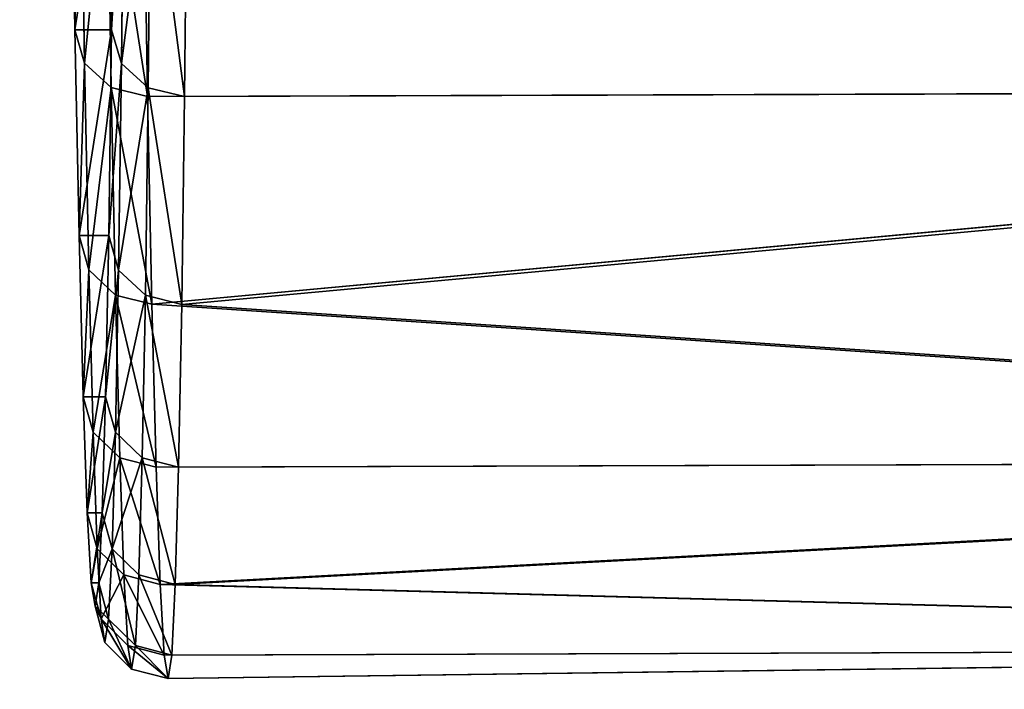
# Model space of a CAD drawing. Extents: x 0 to 230, y 0 to 588.
# Tile 163 of 256: x 105.57 to 108.28, y 190.23 to 192.07. Entities that reach past the tile are written whole.
import ezdxf

# ---------------------------------------------------------------- set-up
doc = ezdxf.new("R2010")
doc.units = 0
doc.header["$LTSCALE"] = 25.4
doc.layers.get('0').update_dxf_attribs({"color": 13, "linetype": 'CONTINUOUS'})

# ---------------------------------------------------------------- blocks, each defined once
blk = doc.blocks.new('VIPER-I-6512-6513_STL_3')
at = {"color": 250}
for p, q in [((-21.9536, 200.8368, 641.4357), (-21.9652, 201.5204, 642.8762)), ((-21.9536, 200.8368, 641.4357), (-21.9652, 201.5204, 642.8762)), ((-21.8456, 201.5197, 624.4735), (-21.8527, 200.8362, 625.9141)), ((-21.8456, 201.5197, 624.4735), (-21.8527, 200.8362, 625.9141)), ((-21.9384, 201.4319, 642.9229), (-21.9268, 200.7449, 641.475)), ((-21.9384, 201.4319, 642.9229), (-21.9268, 200.7449, 641.475)), ((-21.8254, 200.7443, 625.8751), (-21.8182, 201.4313, 624.4272)), ((-21.8254, 200.7443, 625.8751), (-21.8182, 201.4313, 624.4272)), ((-21.8652, 201.3674, 642.9573), (-21.8535, 200.6778, 641.5042)), ((-21.8652, 201.3674, 642.9573), (-21.8535, 200.6778, 641.5042)), ((-21.7518, 200.6772, 625.8469), (-21.7445, 201.3667, 624.3937)), ((-21.7518, 200.6772, 625.8469), (-21.7445, 201.3667, 624.3937)), ((-21.7652, 201.3439, 642.9705), (-21.7535, 200.6534, 641.5154)), ((-21.7652, 201.3439, 642.9705), (-21.7535, 200.6534, 641.5154)), ((-21.6516, 200.6529, 625.837), (-21.6444, 201.3433, 624.3819)), ((-21.6516, 200.6529, 625.837), (-21.6444, 201.3433, 624.3819)), ((-21.9421, 200.2713, 639.9448), (-21.9536, 200.8368, 641.4357)), ((-21.9536, 200.8368, 641.4357), (-21.9268, 200.7449, 641.475)), ((-21.9421, 200.2713, 639.9448), (-21.9536, 200.8368, 641.4357)), ((-21.9536, 200.8368, 641.4357), (-21.9268, 200.7449, 641.475)), ((-21.8527, 200.8362, 625.9141), (-21.8606, 200.2709, 627.405)), ((-21.8527, 200.8362, 625.9141), (-21.8606, 200.2709, 627.405)), ((-21.8527, 200.8362, 625.9141), (-21.8254, 200.7443, 625.8751)), ((-21.8527, 200.8362, 625.9141), (-21.8254, 200.7443, 625.8751)), ((-21.9268, 200.7449, 641.475), (-21.8535, 200.6778, 641.5042)), ((-21.9268, 200.7449, 641.475), (-21.9152, 200.1765, 639.9767)), ((-21.9268, 200.7449, 641.475), (-21.8535, 200.6778, 641.5042)), ((-21.9268, 200.7449, 641.475), (-21.9152, 200.1765, 639.9767)), ((-21.8333, 200.1761, 627.3735), (-21.8254, 200.7443, 625.8751)), ((-21.8333, 200.1761, 627.3735), (-21.8254, 200.7443, 625.8751)), ((-21.8254, 200.7443, 625.8751), (-21.7518, 200.6772, 625.8469)), ((-21.8254, 200.7443, 625.8751), (-21.7518, 200.6772, 625.8469)), ((-21.8535, 200.6778, 641.5042), (-21.7535, 200.6534, 641.5154)), ((-21.8535, 200.6778, 641.5042), (-21.8419, 200.1073, 640.0003)), ((-21.8535, 200.6778, 641.5042), (-21.7535, 200.6534, 641.5154)), ((-21.8535, 200.6778, 641.5042), (-21.8419, 200.1073, 640.0003)), ((-21.7597, 200.1069, 627.3508), (-21.7518, 200.6772, 625.8469)), ((-21.7597, 200.1069, 627.3508), (-21.7518, 200.6772, 625.8469)), ((-21.7535, 200.6534, 641.5154), (-15.3537, 200.6741, 641.557)), ((-21.7535, 200.6534, 641.5154), (-15.3537, 200.6741, 641.557)), ((-21.7518, 200.6772, 625.8469), (-21.6516, 200.6529, 625.837)), ((-21.7518, 200.6772, 625.8469), (-21.6516, 200.6529, 625.837)), ((-21.7419, 200.0822, 640.0095), (-15.3537, 200.6741, 641.557)), ((-21.7419, 200.0822, 640.0095), (-15.3537, 200.6741, 641.557)), ((-21.6596, 200.0818, 627.343), (-15.2518, 200.6735, 625.8787)), ((-21.6596, 200.0818, 627.343), (-15.2518, 200.6735, 625.8787)), ((-21.6516, 200.6529, 625.837), (-15.2518, 200.6735, 625.8787)), ((-21.6516, 200.6529, 625.837), (-15.2518, 200.6735, 625.8787)), ((-21.7535, 200.6534, 641.5154), (-21.7419, 200.0822, 640.0095)), ((-21.7535, 200.6534, 641.5154), (-21.7419, 200.0822, 640.0095)), ((-21.6596, 200.0818, 627.343), (-21.6516, 200.6529, 625.837)), ((-21.6596, 200.0818, 627.343), (-21.6516, 200.6529, 625.837)), ((-21.9307, 199.8276, 638.4133), (-21.9421, 200.2713, 639.9448)), ((-21.9421, 200.2713, 639.9448), (-21.9152, 200.1765, 639.9767)), ((-21.9307, 199.8276, 638.4133), (-21.9421, 200.2713, 639.9448)), ((-21.9421, 200.2713, 639.9448), (-21.9152, 200.1765, 639.9767)), ((-21.8606, 200.2709, 627.405), (-21.8691, 199.8273, 628.9366)), ((-21.8606, 200.2709, 627.405), (-21.8691, 199.8273, 628.9366)), ((-21.8606, 200.2709, 627.405), (-21.8333, 200.1761, 627.3735)), ((-21.8606, 200.2709, 627.405), (-21.8333, 200.1761, 627.3735)), ((-21.9152, 200.1765, 639.9767), (-21.8419, 200.1073, 640.0003)), ((-21.9152, 200.1765, 639.9767), (-21.9038, 199.7306, 638.4374)), ((-21.9152, 200.1765, 639.9767), (-21.8419, 200.1073, 640.0003)), ((-21.9152, 200.1765, 639.9767), (-21.9038, 199.7306, 638.4374)), ((-21.8418, 199.7303, 628.9128), (-21.8333, 200.1761, 627.3735)), ((-21.8418, 199.7303, 628.9128), (-21.8333, 200.1761, 627.3735)), ((-21.8333, 200.1761, 627.3735), (-21.7597, 200.1069, 627.3508)), ((-21.8333, 200.1761, 627.3735), (-21.7597, 200.1069, 627.3508)), ((-21.8419, 200.1073, 640.0003), (-21.7419, 200.0822, 640.0095)), ((-21.8419, 200.1073, 640.0003), (-21.8304, 199.6598, 638.4554)), ((-21.8419, 200.1073, 640.0003), (-21.7419, 200.0822, 640.0095)), ((-21.8419, 200.1073, 640.0003), (-21.8304, 199.6598, 638.4554)), ((-21.7683, 199.6594, 628.8958), (-21.7597, 200.1069, 627.3508)), ((-21.7683, 199.6594, 628.8958), (-21.7597, 200.1069, 627.3508)), ((-21.7597, 200.1069, 627.3508), (-21.6596, 200.0818, 627.343)), ((-21.7597, 200.1069, 627.3508), (-21.6596, 200.0818, 627.343)), ((-21.7419, 200.0822, 640.0095), (-15.3306, 199.6547, 638.5041)), ((-21.7419, 200.0822, 640.0095), (-21.7304, 199.6341, 638.4625)), ((-21.7419, 200.0822, 640.0095), (-15.3306, 199.6547, 638.5041)), ((-21.7419, 200.0822, 640.0095), (-21.7304, 199.6341, 638.4625)), ((-21.6682, 199.6337, 628.8901), (-21.6596, 200.0818, 627.343)), ((-21.6682, 199.6337, 628.8901), (-21.6596, 200.0818, 627.343)), ((-21.6596, 200.0818, 627.343), (-15.2683, 199.6544, 628.9316)), ((-21.6596, 200.0818, 627.343), (-15.2683, 199.6544, 628.9316)), ((-21.9195, 199.5086, 636.8511), (-21.9307, 199.8276, 638.4133)), ((-21.9307, 199.8276, 638.4133), (-21.9038, 199.7306, 638.4374)), ((-21.9195, 199.5086, 636.8511), (-21.9307, 199.8276, 638.4133)), ((-21.9307, 199.8276, 638.4133), (-21.9038, 199.7306, 638.4374)), ((-21.8691, 199.8273, 628.9366), (-21.8782, 199.5084, 630.4989)), ((-21.8691, 199.8273, 628.9366), (-21.8782, 199.5084, 630.4989)), ((-21.8691, 199.8273, 628.9366), (-21.8418, 199.7303, 628.9128)), ((-21.8691, 199.8273, 628.9366), (-21.8418, 199.7303, 628.9128)), ((-21.9038, 199.7306, 638.4374), (-21.8304, 199.6598, 638.4554)), ((-21.9038, 199.7306, 638.4374), (-21.8925, 199.41, 636.8672)), ((-21.9038, 199.7306, 638.4374), (-21.8304, 199.6598, 638.4554)), ((-21.9038, 199.7306, 638.4374), (-21.8925, 199.41, 636.8672)), ((-21.851, 199.4098, 630.483), (-21.8418, 199.7303, 628.9128)), ((-21.851, 199.4098, 630.483), (-21.8418, 199.7303, 628.9128)), ((-21.8418, 199.7303, 628.9128), (-21.7683, 199.6594, 628.8958)), ((-21.8418, 199.7303, 628.9128), (-21.7683, 199.6594, 628.8958)), ((-21.8304, 199.6598, 638.4554), (-21.7304, 199.6341, 638.4625)), ((-21.8304, 199.6598, 638.4554), (-21.8192, 199.338, 636.8795)), ((-21.8304, 199.6598, 638.4554), (-21.7304, 199.6341, 638.4625)), ((-21.8304, 199.6598, 638.4554), (-21.8192, 199.338, 636.8795)), ((-21.7775, 199.3378, 630.4718), (-21.7683, 199.6594, 628.8958)), ((-21.7775, 199.3378, 630.4718), (-21.7683, 199.6594, 628.8958)), ((-21.7683, 199.6594, 628.8958), (-21.6682, 199.6337, 628.8901)), ((-21.7683, 199.6594, 628.8958), (-21.6682, 199.6337, 628.8901)), ((-21.7304, 199.6341, 638.4625), (-15.3306, 199.6547, 638.5041)), ((-21.7304, 199.6341, 638.4625), (-15.3306, 199.6547, 638.5041)), ((-21.7304, 199.6341, 638.4625), (-21.7191, 199.3119, 636.8845)), ((-21.7304, 199.6341, 638.4625), (-21.7191, 199.3119, 636.8845)), ((-21.7191, 199.3119, 636.8845), (-15.3306, 199.6547, 638.5041)), ((-21.7191, 199.3119, 636.8845), (-15.3306, 199.6547, 638.5041)), ((-21.6774, 199.3116, 630.4681), (-15.2683, 199.6544, 628.9316)), ((-21.6774, 199.3116, 630.4681), (-15.2683, 199.6544, 628.9316)), ((-21.6774, 199.3116, 630.4681), (-21.6682, 199.6337, 628.8901)), ((-21.6774, 199.3116, 630.4681), (-21.6682, 199.6337, 628.8901)), ((-21.6682, 199.6337, 628.8901), (-15.2683, 199.6544, 628.9316)), ((-21.6682, 199.6337, 628.8901), (-15.2683, 199.6544, 628.9316)), ((-21.9086, 199.3164, 635.2682), (-21.9195, 199.5086, 636.8511)), ((-21.9195, 199.5086, 636.8511), (-21.8925, 199.41, 636.8672)), ((-21.9086, 199.3164, 635.2682), (-21.9195, 199.5086, 636.8511)), ((-21.9195, 199.5086, 636.8511), (-21.8925, 199.41, 636.8672)), ((-21.8782, 199.5084, 630.4989), (-21.8879, 199.3163, 632.0818)), ((-21.8782, 199.5084, 630.4989), (-21.8879, 199.3163, 632.0818)), ((-21.8782, 199.5084, 630.4989), (-21.851, 199.4098, 630.483)), ((-21.8782, 199.5084, 630.4989), (-21.851, 199.4098, 630.483)), ((-21.8925, 199.41, 636.8672), (-21.8192, 199.338, 636.8795)), ((-21.8925, 199.41, 636.8672), (-21.8816, 199.2168, 635.2764)), ((-21.8925, 199.41, 636.8672), (-21.8192, 199.338, 636.8795)), ((-21.8925, 199.41, 636.8672), (-21.8816, 199.2168, 635.2764)), ((-21.8607, 199.2167, 632.0739), (-21.851, 199.4098, 630.483)), ((-21.8607, 199.2167, 632.0739), (-21.851, 199.4098, 630.483)), ((-21.851, 199.4098, 630.483), (-21.7775, 199.3378, 630.4718)), ((-21.851, 199.4098, 630.483), (-21.7775, 199.3378, 630.4718)), ((-21.8192, 199.338, 636.8795), (-21.7191, 199.3119, 636.8845)), ((-21.8192, 199.338, 636.8795), (-21.8082, 199.144, 635.2828)), ((-21.8192, 199.338, 636.8795), (-21.7191, 199.3119, 636.8845)), ((-21.8192, 199.338, 636.8795), (-21.8082, 199.144, 635.2828)), ((-21.7873, 199.1439, 632.0685), (-21.7775, 199.3378, 630.4718)), ((-21.7873, 199.1439, 632.0685), (-21.7775, 199.3378, 630.4718)), ((-21.7775, 199.3378, 630.4718), (-21.6774, 199.3116, 630.4681)), ((-21.7775, 199.3378, 630.4718), (-21.6774, 199.3116, 630.4681)), ((-21.8981, 199.2521, 633.675), (-21.9086, 199.3164, 635.2682)), ((-21.9086, 199.3164, 635.2682), (-21.8816, 199.2168, 635.2764)), ((-21.8981, 199.2521, 633.675), (-21.9086, 199.3164, 635.2682)), ((-21.9086, 199.3164, 635.2682), (-21.8816, 199.2168, 635.2764)), ((-21.8879, 199.3163, 632.0818), (-21.8981, 199.2521, 633.675)), ((-21.8879, 199.3163, 632.0818), (-21.8981, 199.2521, 633.675)), ((-21.8879, 199.3163, 632.0818), (-21.8607, 199.2167, 632.0739)), ((-21.8879, 199.3163, 632.0818), (-21.8607, 199.2167, 632.0739)), ((-21.7191, 199.3119, 636.8845), (-15.3083, 199.1383, 635.3272)), ((-21.7191, 199.3119, 636.8845), (-21.7081, 199.1177, 635.2856)), ((-21.7191, 199.3119, 636.8845), (-15.3083, 199.1383, 635.3272)), ((-21.7191, 199.3119, 636.8845), (-21.7081, 199.1177, 635.2856)), ((-21.6872, 199.1176, 632.067), (-21.6774, 199.3116, 630.4681)), ((-21.6872, 199.1176, 632.067), (-21.6774, 199.3116, 630.4681)), ((-21.6774, 199.3116, 630.4681), (-15.2873, 199.1382, 632.1086)), ((-21.6774, 199.3116, 630.4681), (-15.2873, 199.1382, 632.1086)), ((-21.8981, 199.2521, 633.675), (-21.8709, 199.1522, 633.6752)), ((-21.8981, 199.2521, 633.675), (-21.8709, 199.1522, 633.6752)), ((-21.8816, 199.2168, 635.2764), (-21.8082, 199.144, 635.2828)), ((-21.8816, 199.2168, 635.2764), (-21.8709, 199.1522, 633.6752)), ((-21.8816, 199.2168, 635.2764), (-21.8082, 199.144, 635.2828)), ((-21.8816, 199.2168, 635.2764), (-21.8709, 199.1522, 633.6752)), ((-21.8709, 199.1522, 633.6752), (-21.8607, 199.2167, 632.0739)), ((-21.8709, 199.1522, 633.6752), (-21.8607, 199.2167, 632.0739)), ((-21.8607, 199.2167, 632.0739), (-21.7873, 199.1439, 632.0685)), ((-21.8607, 199.2167, 632.0739), (-21.7873, 199.1439, 632.0685)), ((-21.8709, 199.1522, 633.6752), (-21.7975, 199.0792, 633.6757)), ((-21.8709, 199.1522, 633.6752), (-21.7975, 199.0792, 633.6757)), ((-21.8082, 199.144, 635.2828), (-21.7081, 199.1177, 635.2856)), ((-21.8082, 199.144, 635.2828), (-21.7975, 199.0792, 633.6757)), ((-21.8082, 199.144, 635.2828), (-21.7081, 199.1177, 635.2856)), ((-21.8082, 199.144, 635.2828), (-21.7975, 199.0792, 633.6757)), ((-21.7975, 199.0792, 633.6757), (-21.7873, 199.1439, 632.0685)), ((-21.7975, 199.0792, 633.6757), (-21.7873, 199.1439, 632.0685)), ((-21.7873, 199.1439, 632.0685), (-21.6872, 199.1176, 632.067)), ((-21.7873, 199.1439, 632.0685), (-21.6872, 199.1176, 632.067)), ((-21.7081, 199.1177, 635.2856), (-15.3083, 199.1383, 635.3272)), ((-21.7081, 199.1177, 635.2856), (-15.3083, 199.1383, 635.3272)), ((-21.7081, 199.1177, 635.2856), (-21.6974, 199.0527, 633.6763)), ((-21.7081, 199.1177, 635.2856), (-21.6974, 199.0527, 633.6763)), ((-21.6974, 199.0527, 633.6763), (-15.3083, 199.1383, 635.3272)), ((-21.6974, 199.0527, 633.6763), (-15.3083, 199.1383, 635.3272)), ((-21.6974, 199.0527, 633.6763), (-15.2873, 199.1382, 632.1086)), ((-21.6974, 199.0527, 633.6763), (-15.2873, 199.1382, 632.1086)), ((-21.6974, 199.0527, 633.6763), (-21.6872, 199.1176, 632.067)), ((-21.6974, 199.0527, 633.6763), (-21.6872, 199.1176, 632.067)), ((-21.6872, 199.1176, 632.067), (-15.2873, 199.1382, 632.1086)), ((-21.6872, 199.1176, 632.067), (-15.2873, 199.1382, 632.1086)), ((-21.7975, 199.0792, 633.6757), (-21.6974, 199.0527, 633.6763)), ((-21.7975, 199.0792, 633.6757), (-21.6974, 199.0527, 633.6763))]:
    blk.add_line(p, q, dxfattribs=at)
at = {"color": 7}
mesh = blk.add_polyface(dxfattribs=at)
corners = [(-20.3368, 308.0269, 753.1121), (-16.8812, 152.2352, 502.6151), (-18.2074, 150.3516, 503.795), (-19.0105, 309.9104, 751.9321)]
mesh.append_faces([[corners[k] for k in face] for face in [(0, 1, 2), (1, 0, 3)]], dxfattribs={"vtx0": -1, "color": 7})
mesh = blk.add_polyface(dxfattribs=at)
corners = [(-20.3741, 305.8395, 754.4951), (-18.2074, 150.3516, 503.795), (-18.2447, 148.1643, 505.178), (-20.3368, 308.0269, 753.1121)]
mesh.append_faces([[corners[k] for k in face] for face in [(0, 1, 2), (1, 0, 3)]], dxfattribs={"vtx0": -1, "color": 7})
mesh = blk.add_polyface(dxfattribs=at)
corners = [(-19.1125, 303.9344, 755.7107), (-18.2447, 148.1643, 505.178), (-16.9831, 146.2592, 506.3936), (-20.3741, 305.8395, 754.4951)]
mesh.append_faces([[corners[k] for k in face] for face in [(0, 1, 2), (1, 0, 3)]], dxfattribs={"vtx0": -1, "color": 7})
mesh = blk.add_polyface(dxfattribs=at)
corners = [(-22.082, 216.6661, 653.3292), (-21.9439, 215.0962, 632.8628), (-22.0753, 215.0922, 653.0735), (-21.945, 215.1424, 633.011), (-21.9832, 217.9752, 637.4903), (-22.088, 218.2554, 653.4575), (-21.9843, 218.0893, 637.5956), (-21.985, 218.2408, 637.6297), (-21.9852, 218.3891, 637.5835), (-22.0931, 219.85, 653.4573), (-21.9812, 222.8685, 634.7506), (-22.0974, 221.4393, 653.329), (-22.1008, 223.0132, 653.0731), (-21.9808, 222.9737, 634.6365), (-21.9799, 223.0079, 634.485), (-21.8486, 223.0118, 614.2742), (-21.856, 224.56, 614.6557), (-22.1033, 224.5613, 652.6914), (-21.8642, 226.0725, 615.1606), (-22.1049, 226.0738, 652.1864), (-21.873, 227.5395, 615.7855), (-22.1056, 227.5407, 651.5613), (-21.8824, 228.9514, 616.5264), (-22.1053, 228.9525, 650.8203), (-21.8922, 230.2991, 617.3785), (-22.1041, 230.3002, 649.968), (-21.9026, 231.5738, 618.3363), (-22.102, 231.5749, 649.0101), (-21.9133, 232.7674, 619.3936), (-22.099, 232.7684, 647.9526), (-21.9243, 233.872, 620.5435), (-22.0951, 233.8729, 646.8026), (-21.9356, 234.8805, 621.7786), (-22.0903, 234.8813, 645.5674), (-21.9471, 235.7863, 623.0908), (-22.0847, 235.787, 644.2551), (-21.9586, 236.5836, 624.4716), (-22.0783, 236.5843, 642.8742), (-21.9702, 237.2672, 625.9121), (-22.0711, 237.2678, 641.4337), (-21.9817, 237.8327, 627.403), (-22.0632, 237.8331, 639.9427), (-21.9931, 238.2764, 628.9344), (-22.0547, 238.2767, 638.4112), (-22.0043, 238.5954, 630.4967), (-22.0456, 238.5956, 636.8489), (-22.0152, 238.7876, 632.0796), (-22.0359, 238.7878, 635.266), (-22.0258, 238.8519, 633.6728), (-21.9086, 199.3164, 635.2682), (-21.8879, 199.3163, 632.0818), (-21.8981, 199.2521, 633.675), (-21.8782, 199.5084, 630.4989), (-21.9195, 199.5086, 636.8511), (-21.8691, 199.8273, 628.9366), (-21.9307, 199.8276, 638.4133), (-21.8606, 200.2709, 627.405), (-21.9421, 200.2713, 639.9448), (-21.8527, 200.8362, 625.9141), (-21.9536, 200.8368, 641.4357), (-21.8456, 201.5197, 624.4735), (-21.9652, 201.5204, 642.8762), (-21.8391, 202.317, 623.0926), (-21.9767, 202.3177, 644.257), (-21.8335, 203.2227, 621.7803), (-21.9882, 203.2235, 645.5692), (-21.8288, 204.2311, 620.5452), (-21.9995, 204.232, 646.8043), (-21.8248, 205.3356, 619.3951), (-22.0105, 205.3366, 647.9542), (-21.8218, 206.5291, 618.3377), (-22.0212, 206.5302, 649.0114), (-21.8197, 207.8038, 617.3798), (-22.0316, 207.8049, 649.9692), (-21.8185, 209.1515, 616.5275), (-22.0415, 209.1526, 650.8214), (-21.8182, 210.5633, 615.7864), (-22.0508, 210.5646, 651.5623), (-21.8189, 212.0302, 615.1613), (-22.0596, 212.0315, 652.1872), (-21.8205, 213.5427, 614.6563), (-22.0678, 213.544, 652.692), (-21.823, 215.0909, 614.2747), (-21.8264, 216.6647, 614.0188), (-21.943, 215.1303, 632.7113), (-21.9426, 215.2356, 632.5972), (-21.9386, 219.715, 629.7643), (-21.8307, 218.2541, 613.8904), (-21.8359, 219.8486, 613.8903), (-21.9388, 219.8632, 629.7181), (-21.8418, 221.4379, 614.0186), (-21.9395, 220.0147, 629.7522), (-21.9406, 220.1288, 629.8575), (-21.9788, 222.9617, 634.3367)]
mesh.append_faces([[corners[k] for k in face] for face in [(46, 47, 48), (49, 50, 51)]], dxfattribs={"vtx0": -1, "color": 7})
mesh.append_faces([[corners[k] for k in face] for face in [(0, 1, 2), (1, 0, 3), (3, 0, 4), (4, 5, 6), (6, 5, 7), (7, 5, 8), (8, 9, 10), (10, 12, 13), (13, 12, 14), (15, 12, 16), (16, 17, 18), (18, 19, 20), (20, 21, 22), (22, 23, 24), (24, 25, 26), (26, 27, 28), (28, 29, 30), (30, 31, 32), (32, 33, 34), (34, 35, 36), (36, 37, 38), (38, 39, 40), (40, 41, 42), (42, 43, 44), (44, 45, 46), (50, 49, 52), (52, 53, 54), (54, 55, 56), (56, 57, 58), (58, 59, 60), (60, 61, 62), (62, 63, 64), (64, 65, 66), (66, 67, 68), (68, 69, 70), (70, 71, 72), (72, 73, 74), (74, 75, 76), (76, 77, 78), (78, 79, 80), (80, 81, 82), (82, 1, 83), (83, 86, 87), (87, 86, 88), (88, 89, 90), (90, 93, 15)]], dxfattribs={"vtx0": -1, "vtx1": -1, "color": 7})
mesh.append_faces([[corners[k] for k in face] for face in [(14, 12, 15), (82, 2, 1)]], dxfattribs={"vtx0": -1, "vtx1": -1, "vtx2": -1, "color": 7})
mesh.append_faces([[corners[k] for k in face] for face in [(4, 0, 5), (8, 5, 9), (10, 9, 11), (10, 11, 12), (16, 12, 17), (18, 17, 19), (20, 19, 21), (22, 21, 23), (24, 23, 25), (26, 25, 27), (28, 27, 29), (30, 29, 31), (32, 31, 33), (34, 33, 35), (36, 35, 37), (38, 37, 39), (40, 39, 41), (42, 41, 43), (44, 43, 45), (46, 45, 47), (52, 49, 53), (54, 53, 55), (56, 55, 57), (58, 57, 59), (60, 59, 61), (62, 61, 63), (64, 63, 65), (66, 65, 67), (68, 67, 69), (70, 69, 71), (72, 71, 73), (74, 73, 75), (76, 75, 77), (78, 77, 79), (80, 79, 81), (82, 81, 2), (83, 1, 84), (83, 84, 85), (83, 85, 86), (88, 86, 89), (90, 89, 91), (90, 91, 92), (90, 92, 93), (15, 93, 14)]], dxfattribs={"vtx0": -1, "vtx2": -1, "color": 7})
mesh = blk.add_polyface(dxfattribs=at)
corners = [(-15.3771, 202.17, 644.4068), (-21.7652, 201.3439, 642.9705), (-15.3537, 200.6741, 641.557)]
mesh.append_faces([[corners[k] for k in face] for face in [(0, 1, 2)]], dxfattribs={"color": 7})
mesh = blk.add_polyface(dxfattribs=at)
corners = [(-15.2518, 200.6735, 625.8787), (-21.6444, 201.3433, 624.3819), (-15.2381, 202.1692, 623.0286)]
mesh.append_faces([[corners[k] for k in face] for face in [(0, 1, 2)]], dxfattribs={"color": 7})
mesh = blk.add_polyface(dxfattribs=at)
corners = [(-21.9384, 201.4319, 642.9229), (-21.9536, 200.8368, 641.4357), (-21.9268, 200.7449, 641.475), (-21.9652, 201.5204, 642.8762)]
mesh.append_faces([[corners[k] for k in face] for face in [(0, 1, 2), (1, 0, 3)]], dxfattribs={"vtx0": -1, "color": 7})
mesh = blk.add_polyface(dxfattribs=at)
corners = [(-21.8527, 200.8362, 625.9141), (-21.8182, 201.4313, 624.4272), (-21.8254, 200.7443, 625.8751), (-21.8456, 201.5197, 624.4735)]
mesh.append_faces([[corners[k] for k in face] for face in [(0, 1, 2), (1, 0, 3)]], dxfattribs={"vtx0": -1, "color": 7})
mesh = blk.add_polyface(dxfattribs=at)
corners = [(-21.8652, 201.3674, 642.9573), (-21.9268, 200.7449, 641.475), (-21.8535, 200.6778, 641.5042), (-21.9384, 201.4319, 642.9229)]
mesh.append_faces([[corners[k] for k in face] for face in [(0, 1, 2), (1, 0, 3)]], dxfattribs={"vtx0": -1, "color": 7})
mesh = blk.add_polyface(dxfattribs=at)
corners = [(-21.8254, 200.7443, 625.8751), (-21.7445, 201.3667, 624.3937), (-21.7518, 200.6772, 625.8469), (-21.8182, 201.4313, 624.4272)]
mesh.append_faces([[corners[k] for k in face] for face in [(0, 1, 2), (1, 0, 3)]], dxfattribs={"vtx0": -1, "color": 7})
mesh = blk.add_polyface(dxfattribs=at)
corners = [(-21.7535, 200.6534, 641.5154), (-21.8652, 201.3674, 642.9573), (-21.8535, 200.6778, 641.5042), (-21.7652, 201.3439, 642.9705)]
mesh.append_faces([[corners[k] for k in face] for face in [(0, 1, 2), (1, 0, 3)]], dxfattribs={"vtx0": -1, "color": 7})
mesh = blk.add_polyface(dxfattribs=at)
corners = [(-21.6516, 200.6529, 625.837), (-21.7445, 201.3667, 624.3937), (-21.6444, 201.3433, 624.3819), (-21.7518, 200.6772, 625.8469)]
mesh.append_faces([[corners[k] for k in face] for face in [(0, 1, 2), (1, 0, 3)]], dxfattribs={"vtx0": -1, "color": 7})
mesh = blk.add_polyface(dxfattribs=at)
corners = [(-21.7652, 201.3439, 642.9705), (-21.7535, 200.6534, 641.5154), (-15.3537, 200.6741, 641.557)]
mesh.append_faces([[corners[k] for k in face] for face in [(0, 1, 2)]], dxfattribs={"color": 7})
mesh = blk.add_polyface(dxfattribs=at)
corners = [(-15.2518, 200.6735, 625.8787), (-21.6516, 200.6529, 625.837), (-21.6444, 201.3433, 624.3819)]
mesh.append_faces([[corners[k] for k in face] for face in [(0, 1, 2)]], dxfattribs={"color": 7})
mesh = blk.add_polyface(dxfattribs=at)
corners = [(-21.9268, 200.7449, 641.475), (-21.9421, 200.2713, 639.9448), (-21.9152, 200.1765, 639.9767), (-21.9536, 200.8368, 641.4357)]
mesh.append_faces([[corners[k] for k in face] for face in [(0, 1, 2), (1, 0, 3)]], dxfattribs={"vtx0": -1, "color": 7})
mesh = blk.add_polyface(dxfattribs=at)
corners = [(-21.8606, 200.2709, 627.405), (-21.8254, 200.7443, 625.8751), (-21.8333, 200.1761, 627.3735), (-21.8527, 200.8362, 625.9141)]
mesh.append_faces([[corners[k] for k in face] for face in [(0, 1, 2), (1, 0, 3)]], dxfattribs={"vtx0": -1, "color": 7})
mesh = blk.add_polyface(dxfattribs=at)
corners = [(-21.8535, 200.6778, 641.5042), (-21.9152, 200.1765, 639.9767), (-21.8419, 200.1073, 640.0003), (-21.9268, 200.7449, 641.475)]
mesh.append_faces([[corners[k] for k in face] for face in [(0, 1, 2), (1, 0, 3)]], dxfattribs={"vtx0": -1, "color": 7})
mesh = blk.add_polyface(dxfattribs=at)
corners = [(-21.8333, 200.1761, 627.3735), (-21.7518, 200.6772, 625.8469), (-21.7597, 200.1069, 627.3508), (-21.8254, 200.7443, 625.8751)]
mesh.append_faces([[corners[k] for k in face] for face in [(0, 1, 2), (1, 0, 3)]], dxfattribs={"vtx0": -1, "color": 7})
mesh = blk.add_polyface(dxfattribs=at)
corners = [(-21.7419, 200.0822, 640.0095), (-21.8535, 200.6778, 641.5042), (-21.8419, 200.1073, 640.0003), (-21.7535, 200.6534, 641.5154)]
mesh.append_faces([[corners[k] for k in face] for face in [(0, 1, 2), (1, 0, 3)]], dxfattribs={"vtx0": -1, "color": 7})
mesh = blk.add_polyface(dxfattribs=at)
corners = [(-21.6596, 200.0818, 627.343), (-21.7518, 200.6772, 625.8469), (-21.6516, 200.6529, 625.837), (-21.7597, 200.1069, 627.3508)]
mesh.append_faces([[corners[k] for k in face] for face in [(0, 1, 2), (1, 0, 3)]], dxfattribs={"vtx0": -1, "color": 7})
mesh = blk.add_polyface(dxfattribs=at)
corners = [(-15.3537, 200.6741, 641.557), (-21.7535, 200.6534, 641.5154), (-21.7419, 200.0822, 640.0095)]
mesh.append_faces([[corners[k] for k in face] for face in [(0, 1, 2)]], dxfattribs={"color": 7})
mesh = blk.add_polyface(dxfattribs=at)
corners = [(-15.3537, 200.6741, 641.557), (-21.7419, 200.0822, 640.0095), (-15.3306, 199.6547, 638.5041)]
mesh.append_faces([[corners[k] for k in face] for face in [(0, 1, 2)]], dxfattribs={"color": 7})
mesh = blk.add_polyface(dxfattribs=at)
corners = [(-15.2683, 199.6544, 628.9316), (-21.6596, 200.0818, 627.343), (-15.2518, 200.6735, 625.8787)]
mesh.append_faces([[corners[k] for k in face] for face in [(0, 1, 2)]], dxfattribs={"color": 7})
mesh = blk.add_polyface(dxfattribs=at)
corners = [(-21.6596, 200.0818, 627.343), (-21.6516, 200.6529, 625.837), (-15.2518, 200.6735, 625.8787)]
mesh.append_faces([[corners[k] for k in face] for face in [(0, 1, 2)]], dxfattribs={"color": 7})
mesh = blk.add_polyface(dxfattribs=at)
corners = [(-21.9152, 200.1765, 639.9767), (-21.9307, 199.8276, 638.4133), (-21.9038, 199.7306, 638.4374), (-21.9421, 200.2713, 639.9448)]
mesh.append_faces([[corners[k] for k in face] for face in [(0, 1, 2), (1, 0, 3)]], dxfattribs={"vtx0": -1, "color": 7})
mesh = blk.add_polyface(dxfattribs=at)
corners = [(-21.8691, 199.8273, 628.9366), (-21.8333, 200.1761, 627.3735), (-21.8418, 199.7303, 628.9128), (-21.8606, 200.2709, 627.405)]
mesh.append_faces([[corners[k] for k in face] for face in [(0, 1, 2), (1, 0, 3)]], dxfattribs={"vtx0": -1, "color": 7})
mesh = blk.add_polyface(dxfattribs=at)
corners = [(-21.8419, 200.1073, 640.0003), (-21.9038, 199.7306, 638.4374), (-21.8304, 199.6598, 638.4554), (-21.9152, 200.1765, 639.9767)]
mesh.append_faces([[corners[k] for k in face] for face in [(0, 1, 2), (1, 0, 3)]], dxfattribs={"vtx0": -1, "color": 7})
mesh = blk.add_polyface(dxfattribs=at)
corners = [(-21.8418, 199.7303, 628.9128), (-21.7597, 200.1069, 627.3508), (-21.7683, 199.6594, 628.8958), (-21.8333, 200.1761, 627.3735)]
mesh.append_faces([[corners[k] for k in face] for face in [(0, 1, 2), (1, 0, 3)]], dxfattribs={"vtx0": -1, "color": 7})
mesh = blk.add_polyface(dxfattribs=at)
corners = [(-21.7304, 199.6341, 638.4625), (-21.8419, 200.1073, 640.0003), (-21.8304, 199.6598, 638.4554), (-21.7419, 200.0822, 640.0095)]
mesh.append_faces([[corners[k] for k in face] for face in [(0, 1, 2), (1, 0, 3)]], dxfattribs={"vtx0": -1, "color": 7})
mesh = blk.add_polyface(dxfattribs=at)
corners = [(-21.6682, 199.6337, 628.8901), (-21.7597, 200.1069, 627.3508), (-21.6596, 200.0818, 627.343), (-21.7683, 199.6594, 628.8958)]
mesh.append_faces([[corners[k] for k in face] for face in [(0, 1, 2), (1, 0, 3)]], dxfattribs={"vtx0": -1, "color": 7})
mesh = blk.add_polyface(dxfattribs=at)
corners = [(-21.7419, 200.0822, 640.0095), (-21.7304, 199.6341, 638.4625), (-15.3306, 199.6547, 638.5041)]
mesh.append_faces([[corners[k] for k in face] for face in [(0, 1, 2)]], dxfattribs={"color": 7})
mesh = blk.add_polyface(dxfattribs=at)
corners = [(-15.2683, 199.6544, 628.9316), (-21.6682, 199.6337, 628.8901), (-21.6596, 200.0818, 627.343)]
mesh.append_faces([[corners[k] for k in face] for face in [(0, 1, 2)]], dxfattribs={"color": 7})
mesh = blk.add_polyface(dxfattribs=at)
corners = [(-21.9038, 199.7306, 638.4374), (-21.9195, 199.5086, 636.8511), (-21.8925, 199.41, 636.8672), (-21.9307, 199.8276, 638.4133)]
mesh.append_faces([[corners[k] for k in face] for face in [(0, 1, 2), (1, 0, 3)]], dxfattribs={"vtx0": -1, "color": 7})
mesh = blk.add_polyface(dxfattribs=at)
corners = [(-21.8782, 199.5084, 630.4989), (-21.8418, 199.7303, 628.9128), (-21.851, 199.4098, 630.483), (-21.8691, 199.8273, 628.9366)]
mesh.append_faces([[corners[k] for k in face] for face in [(0, 1, 2), (1, 0, 3)]], dxfattribs={"vtx0": -1, "color": 7})
mesh = blk.add_polyface(dxfattribs=at)
corners = [(-21.8304, 199.6598, 638.4554), (-21.8925, 199.41, 636.8672), (-21.8192, 199.338, 636.8795), (-21.9038, 199.7306, 638.4374)]
mesh.append_faces([[corners[k] for k in face] for face in [(0, 1, 2), (1, 0, 3)]], dxfattribs={"vtx0": -1, "color": 7})
mesh = blk.add_polyface(dxfattribs=at)
corners = [(-21.851, 199.4098, 630.483), (-21.7683, 199.6594, 628.8958), (-21.7775, 199.3378, 630.4718), (-21.8418, 199.7303, 628.9128)]
mesh.append_faces([[corners[k] for k in face] for face in [(0, 1, 2), (1, 0, 3)]], dxfattribs={"vtx0": -1, "color": 7})
mesh = blk.add_polyface(dxfattribs=at)
corners = [(-21.7191, 199.3119, 636.8845), (-21.8304, 199.6598, 638.4554), (-21.8192, 199.338, 636.8795), (-21.7304, 199.6341, 638.4625)]
mesh.append_faces([[corners[k] for k in face] for face in [(0, 1, 2), (1, 0, 3)]], dxfattribs={"vtx0": -1, "color": 7})
mesh = blk.add_polyface(dxfattribs=at)
corners = [(-21.6774, 199.3116, 630.4681), (-21.7683, 199.6594, 628.8958), (-21.6682, 199.6337, 628.8901), (-21.7775, 199.3378, 630.4718)]
mesh.append_faces([[corners[k] for k in face] for face in [(0, 1, 2), (1, 0, 3)]], dxfattribs={"vtx0": -1, "color": 7})
mesh = blk.add_polyface(dxfattribs=at)
corners = [(-15.3306, 199.6547, 638.5041), (-21.7304, 199.6341, 638.4625), (-21.7191, 199.3119, 636.8845)]
mesh.append_faces([[corners[k] for k in face] for face in [(0, 1, 2)]], dxfattribs={"color": 7})
mesh = blk.add_polyface(dxfattribs=at)
corners = [(-15.3306, 199.6547, 638.5041), (-21.7191, 199.3119, 636.8845), (-15.3083, 199.1383, 635.3272)]
mesh.append_faces([[corners[k] for k in face] for face in [(0, 1, 2)]], dxfattribs={"color": 7})
mesh = blk.add_polyface(dxfattribs=at)
corners = [(-15.2873, 199.1382, 632.1086), (-21.6774, 199.3116, 630.4681), (-15.2683, 199.6544, 628.9316)]
mesh.append_faces([[corners[k] for k in face] for face in [(0, 1, 2)]], dxfattribs={"color": 7})
mesh = blk.add_polyface(dxfattribs=at)
corners = [(-21.6774, 199.3116, 630.4681), (-21.6682, 199.6337, 628.8901), (-15.2683, 199.6544, 628.9316)]
mesh.append_faces([[corners[k] for k in face] for face in [(0, 1, 2)]], dxfattribs={"color": 7})
mesh = blk.add_polyface(dxfattribs=at)
corners = [(-21.8925, 199.41, 636.8672), (-21.9086, 199.3164, 635.2682), (-21.8816, 199.2168, 635.2764), (-21.9195, 199.5086, 636.8511)]
mesh.append_faces([[corners[k] for k in face] for face in [(0, 1, 2), (1, 0, 3)]], dxfattribs={"vtx0": -1, "color": 7})
mesh = blk.add_polyface(dxfattribs=at)
corners = [(-21.8879, 199.3163, 632.0818), (-21.851, 199.4098, 630.483), (-21.8607, 199.2167, 632.0739), (-21.8782, 199.5084, 630.4989)]
mesh.append_faces([[corners[k] for k in face] for face in [(0, 1, 2), (1, 0, 3)]], dxfattribs={"vtx0": -1, "color": 7})
mesh = blk.add_polyface(dxfattribs=at)
corners = [(-21.8192, 199.338, 636.8795), (-21.8816, 199.2168, 635.2764), (-21.8082, 199.144, 635.2828), (-21.8925, 199.41, 636.8672)]
mesh.append_faces([[corners[k] for k in face] for face in [(0, 1, 2), (1, 0, 3)]], dxfattribs={"vtx0": -1, "color": 7})
mesh = blk.add_polyface(dxfattribs=at)
corners = [(-21.7873, 199.1439, 632.0685), (-21.851, 199.4098, 630.483), (-21.7775, 199.3378, 630.4718), (-21.8607, 199.2167, 632.0739)]
mesh.append_faces([[corners[k] for k in face] for face in [(0, 1, 2), (1, 0, 3)]], dxfattribs={"vtx0": -1, "color": 7})
mesh = blk.add_polyface(dxfattribs=at)
corners = [(-21.7081, 199.1177, 635.2856), (-21.8192, 199.338, 636.8795), (-21.8082, 199.144, 635.2828), (-21.7191, 199.3119, 636.8845)]
mesh.append_faces([[corners[k] for k in face] for face in [(0, 1, 2), (1, 0, 3)]], dxfattribs={"vtx0": -1, "color": 7})
mesh = blk.add_polyface(dxfattribs=at)
corners = [(-21.6872, 199.1176, 632.067), (-21.7775, 199.3378, 630.4718), (-21.6774, 199.3116, 630.4681), (-21.7873, 199.1439, 632.0685)]
mesh.append_faces([[corners[k] for k in face] for face in [(0, 1, 2), (1, 0, 3)]], dxfattribs={"vtx0": -1, "color": 7})
mesh = blk.add_polyface(dxfattribs=at)
corners = [(-21.8816, 199.2168, 635.2764), (-21.8981, 199.2521, 633.675), (-21.8709, 199.1522, 633.6752), (-21.9086, 199.3164, 635.2682)]
mesh.append_faces([[corners[k] for k in face] for face in [(0, 1, 2), (1, 0, 3)]], dxfattribs={"vtx0": -1, "color": 7})
mesh = blk.add_polyface(dxfattribs=at)
corners = [(-21.8981, 199.2521, 633.675), (-21.8607, 199.2167, 632.0739), (-21.8709, 199.1522, 633.6752), (-21.8879, 199.3163, 632.0818)]
mesh.append_faces([[corners[k] for k in face] for face in [(0, 1, 2), (1, 0, 3)]], dxfattribs={"vtx0": -1, "color": 7})
mesh = blk.add_polyface(dxfattribs=at)
corners = [(-21.7191, 199.3119, 636.8845), (-21.7081, 199.1177, 635.2856), (-15.3083, 199.1383, 635.3272)]
mesh.append_faces([[corners[k] for k in face] for face in [(0, 1, 2)]], dxfattribs={"color": 7})
mesh = blk.add_polyface(dxfattribs=at)
corners = [(-15.2873, 199.1382, 632.1086), (-21.6872, 199.1176, 632.067), (-21.6774, 199.3116, 630.4681)]
mesh.append_faces([[corners[k] for k in face] for face in [(0, 1, 2)]], dxfattribs={"color": 7})
mesh = blk.add_polyface(dxfattribs=at)
corners = [(-21.7975, 199.0792, 633.6757), (-21.8816, 199.2168, 635.2764), (-21.8709, 199.1522, 633.6752), (-21.8082, 199.144, 635.2828)]
mesh.append_faces([[corners[k] for k in face] for face in [(0, 1, 2), (1, 0, 3)]], dxfattribs={"vtx0": -1, "color": 7})
mesh = blk.add_polyface(dxfattribs=at)
corners = [(-21.7975, 199.0792, 633.6757), (-21.8607, 199.2167, 632.0739), (-21.7873, 199.1439, 632.0685), (-21.8709, 199.1522, 633.6752)]
mesh.append_faces([[corners[k] for k in face] for face in [(0, 1, 2), (1, 0, 3)]], dxfattribs={"vtx0": -1, "color": 7})
mesh = blk.add_polyface(dxfattribs=at)
corners = [(-21.6974, 199.0527, 633.6763), (-21.8082, 199.144, 635.2828), (-21.7975, 199.0792, 633.6757), (-21.7081, 199.1177, 635.2856)]
mesh.append_faces([[corners[k] for k in face] for face in [(0, 1, 2), (1, 0, 3)]], dxfattribs={"vtx0": -1, "color": 7})
mesh = blk.add_polyface(dxfattribs=at)
corners = [(-21.6974, 199.0527, 633.6763), (-21.7873, 199.1439, 632.0685), (-21.6872, 199.1176, 632.067), (-21.7975, 199.0792, 633.6757)]
mesh.append_faces([[corners[k] for k in face] for face in [(0, 1, 2), (1, 0, 3)]], dxfattribs={"vtx0": -1, "color": 7})
mesh = blk.add_polyface(dxfattribs=at)
corners = [(-15.3083, 199.1383, 635.3272), (-21.7081, 199.1177, 635.2856), (-21.6974, 199.0527, 633.6763)]
mesh.append_faces([[corners[k] for k in face] for face in [(0, 1, 2)]], dxfattribs={"color": 7})
mesh = blk.add_polyface(dxfattribs=at)
corners = [(-15.3083, 199.1383, 635.3272), (-21.6974, 199.0527, 633.6763), (-15.2873, 199.1382, 632.1086)]
mesh.append_faces([[corners[k] for k in face] for face in [(0, 1, 2)]], dxfattribs={"color": 7})
mesh = blk.add_polyface(dxfattribs=at)
corners = [(-21.6974, 199.0527, 633.6763), (-21.6872, 199.1176, 632.067), (-15.2873, 199.1382, 632.1086)]
mesh.append_faces([[corners[k] for k in face] for face in [(0, 1, 2)]], dxfattribs={"color": 7})
blk = doc.blocks.new('GRUPUJ_1')
at = {"color": 0}
blk.add_blockref('VIPER-I-6512-6513_STL_3', (127.6715, -8.7968, -2.1073), dxfattribs=at)

msp = doc.modelspace()

# ---------------------------------------------------------------- block references
at = {"color": 0}
msp.add_blockref('GRUPUJ_1', (0, 0), dxfattribs=at)

doc.saveas('drawing.dxf')
